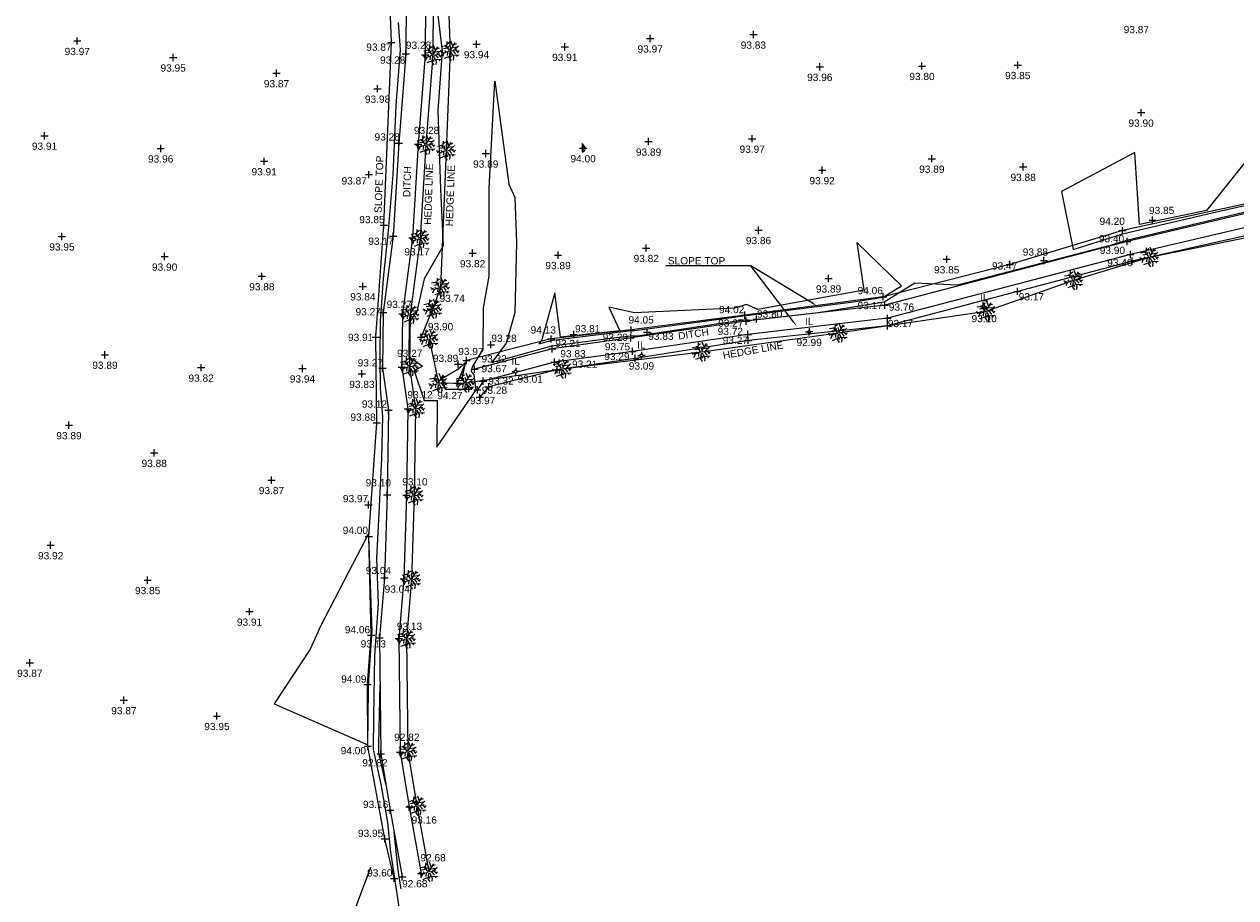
# Model space of a CAD drawing. Header units: metres. Extents: x 610185 to 614128, y 655663 to 660921.
# Tile 79 of 94: x 613344 to 613470, y 658001 to 658091. Entities that reach past the tile are written whole.
import ezdxf
from ezdxf import colors
from ezdxf.entities.mleader import LeaderData, LeaderLine
from ezdxf.enums import TextEntityAlignment as Align
from ezdxf.math import Vec2, Vec3

# ---------------------------------------------------------------- set-up
doc = ezdxf.new("R2010")
doc.units = ezdxf.units.M
doc.header["$MEASUREMENT"] = 0
for name, color, linetype in [('3D_FENCE_ELEVATION', 7, 'Continuous'), ('3D_FENCE_LINE', 7, 'FENCELINE1'), ('3D_FENCE_SYMBOL', 7, 'Continuous'), ('CONTOUR_ELEVATION', 56, 'Continuous'), ('CONTOUR_MNR', 53, 'Continuous'), ('CONTOUR_SYMBOL', 56, 'Continuous'), ('DITCH_ELEVATION', 34, 'Continuous'), ('DITCH_LINE', 34, 'Continuous'), ('DITCH_SYMBOL', 34, 'Continuous'), ('HEDGE_LINE', 93, 'Continuous'), ('HEDGE_SYMBOL', 93, 'Continuous'), ('INVERT_LEVEL_CODE', 132, 'Continuous'), ('INVERT_LEVEL_ELEVATION', 132, 'Continuous'), ('INVERT_LEVEL_SYMBOL', 132, 'Continuous'), ('SLOPE_TOP_ELEVATION', 40, 'Continuous'), ('SLOPE_TOP_LINE', 40, 'Continuous'), ('SLOPE_TOP_SYMBOL', 40, 'Continuous'), ('TEXTS', 7, 'Continuous')]:
    doc.layers.add(name, color=color, linetype=linetype)
doc.styles.add('REGULAR', font='swissl.ttf')
doc.linetypes.add('FENCELINE1', pattern='A,6.35,-2.54,[133,ltypeshp.shx,S=2.54,R=0,X=-2.54,Y=0],-2.54,25.4', length=36.83)

# ---------------------------------------------------------------- blocks, each defined once
blk = doc.blocks.new('092')
at = {"color": 0, "linetype": 'Continuous'}
for p, q in [((-0.23, 0.25), (-0.46, 0.21)), ((-0.13, 0.13), (-0.34, 0.1)), ((-0.2, -0.08), (-0.28, 0.01)), ((-0.04, 0.03), (-0.26, 0.29)), ((-0.17, 0.18), (-0.15, 0.48)), ((-0.16, 0.35), (-0.04, 0.44)), ((-0.1, 0.1), (-0.09, 0.24)), ((0.05, 0.08), (-0.01, 0.28)), ((0.03, 0.05), (0.26, 0.43)), ((0.14, 0.24), (0.04, 0.5)), ((0.06, 0), (0.37, 0.07)), ((0.1, 0.17), (0.33, 0.2)), ((0.14, 0.02), (0.28, -0.16)), ((0.2, 0.33), (0.34, 0.37)), ((0.2, 0.04), (0.43, 0.25)), ((0.28, 0.05), (0.42, -0.1)), ((0.37, -0.05), (0.47, 0.01)), ((-0.32, -0.12), (-0.5, -0.03)), ((-0.4, -0.08), (-0.46, -0.13)), ((-0.32, -0.12), (-0.4, -0.3)), ((-0.05, -0.02), (-0.32, -0.12)), ((-0.04, -0.29), (-0.31, -0.4)), ((-0.14, -0.06), (-0.15, -0.24)), ((-0.01, -0.06), (-0.05, -0.36)), ((-0.05, -0.36), (0.05, -0.5)), ((-0.03, -0.21), (0.06, -0.33)), ((0.04, -0.05), (0.18, -0.3)), ((0.09, -0.14), (0.08, -0.25)), ((0.14, -0.23), (0.46, -0.21)), ((0.18, -0.3), (0.16, -0.48)), ((0.31, -0.22), (0.36, -0.3))]:
    blk.add_line(p, q, dxfattribs=at)
blk = doc.blocks.new('S061')
at = {"color": 0, "linetype": 'Continuous'}
for p, q in [((-0.5, 0), (0.5, 0)), ((0, -0.5), (0, 0.5))]:
    blk.add_line(p, q, dxfattribs=at)
blk = doc.blocks.new('S066')
at = {"color": 0, "linetype": 'Continuous'}
for p, q in [((-0.5, 0), (-0.19, 0)), ((-0.19, 0), (-0.18, 0.06)), ((-0.17, -0.08), (-0.19, 0)), ((-0.18, 0.06), (-0.16, 0.1)), ((-0.16, 0.1), (-0.13, 0.13)), ((-0.13, 0.13), (-0.1, 0.16)), ((-0.1, 0.16), (-0.06, 0.18)), ((-0.06, 0.18), (0, 0.19)), ((0, 0.5), (0, 0.19)), ((0, 0.19), (0.06, 0.18)), ((0.06, 0.18), (0.1, 0.16)), ((0.1, 0.16), (0.13, 0.13)), ((0.13, 0.13), (0.16, 0.1)), ((0.16, 0.1), (0.18, 0.06)), ((0.18, 0.06), (0.19, 0)), ((0.19, 0), (0.18, -0.04)), ((0.5, 0), (0.19, 0)), ((-0.16, -0.1), (-0.17, -0.08)), ((-0.13, -0.13), (-0.16, -0.1)), ((-0.1, -0.16), (-0.13, -0.13)), ((-0.06, -0.18), (-0.1, -0.16)), ((-0.02, -0.19), (-0.06, -0.18)), ((0, -0.19), (-0.02, -0.19)), ((0.06, -0.18), (0, -0.19)), ((0, -0.5), (0, -0.19)), ((0.1, -0.16), (0.06, -0.18)), ((0.13, -0.13), (0.1, -0.16)), ((0.16, -0.1), (0.13, -0.13)), ((0.18, -0.04), (0.16, -0.1))]:
    blk.add_line(p, q, dxfattribs=at)

msp = doc.modelspace()

# ---------------------------------------------------------------- linework, layer by layer
at = {"layer": '3D_FENCE_LINE'}
msp.add_line((613386.73, 658061.6, 93.74), (613385.53, 658058.67, 93.9), dxfattribs=at)
at = {"layer": 'CONTOUR_MNR'}
for points in [[(613386.55, 658098.01, 93.5), (613387.71, 658088.28, 93.5), (613387.28, 658082.15, 93.5), (613387.55, 658073.99, 93.5), (613387.81, 658068.14, 93.5), (613385.84, 658064.72, 93.5), (613385.1, 658061.34, 93.5), (613384.29, 658060.22, 93.5), (613384.25, 658056.68, 93.5), (613385.68, 658055.68, 93.5), (613384.83, 658055.19, 93.5), (613385.84, 658052.11, 93.5), (613387.18, 658052.11, 93.5), (613387.16, 658047.27, 93.5), (613391.23, 658053.22, 93.5), (613391.04, 658054.75, 93.5), (613390.74, 658055.07, 93.5), (613390.85, 658055.6, 93.5), (613391.97, 658057.38, 93.5), (613392, 658061.71, 93.5), (613392.58, 658064.98, 93.5), (613392.58, 658074.1, 93.5), (613393.16, 658085.19, 93.5), (613394.61, 658074.51, 93.5), (613395.24, 658073.13, 93.5), (613395.4, 658068.49, 93.5), (613395.23, 658061.18, 93.5), (613394.35, 658058.04, 93.5), (613392.86, 658056.04, 93.5), (613399.07, 658057.77, 93.5), (613405.18, 658058.56, 93.5), (613407.27, 658058.82, 93.5), (613407.91, 658058.82, 93.5), (613414.98, 658059.86, 93.5), (613419.17, 658060.51, 93.5), (613419.68, 658060.42, 93.5), (613426.66, 658061.23, 93.5), (613433.52, 658062.31, 93.5), (613436.68, 658064.28, 93.5), (613441.15, 658064.1, 93.5), (613456.95, 658068.18, 93.5), (613458.62, 658068.71, 93.5), (613461.52, 658069.39, 93.5), (613473.1, 658072.15, 93.5)], [(613383.27, 657999.63, 93.5), (613382.82, 658002.64, 93.5), (613382.41, 658005.32, 93.5), (613382.09, 658008.4, 93.5), (613381.4, 658012.37, 93.5), (613380.59, 658015.97, 93.5), (613380.62, 658019.38, 93.5), (613380.74, 658025.65, 93.5), (613380.88, 658027.64, 93.5), (613381.13, 658031.08, 93.5), (613380.96, 658035.79, 93.5), (613381.17, 658040.44, 93.5), (613381.47, 658046.15, 93.5), (613381.55, 658050.45, 93.5), (613381.31, 658053.33, 93.5), (613381.28, 658056.59, 93.5), (613381.32, 658060.32, 93.5), (613381.62, 658064.74, 93.5), (613382.17, 658069.68, 93.5), (613382.63, 658075.49, 93.5), (613382.94, 658082.66, 93.5), (613383.4, 658088.43, 93.5), (613383.2, 658091.26, 93.5)], [(613402.23, 658078.74, 94), (613402.22, 658077.81, 94), (613402.48, 658077.99, 94), (613402.58, 658078.27, 94), (613402.23, 658078.74, 94)], [(613472.26, 658078.47, 94), (613466.91, 658071.8, 94), (613459.98, 658070.32, 94), (613459.48, 658077.79, 94), (613451.89, 658073.75, 94), (613453.1, 658067.75, 94), (613458.33, 658069.42, 94), (613467.5, 658071.56, 94), (613472.89, 658072.74, 94)], [(613430.69, 658068.48, 94), (613431.42, 658063.52, 94), (613420.42, 658061.52, 94), (613419.26, 658062.05, 94), (613418.02, 658061.66, 94), (613407.63, 658061.18, 94), (613405, 658061.77, 94), (613406.12, 658059.32, 94), (613399.98, 658058.68, 94), (613399.4, 658063.27, 94), (613398.04, 658058.39, 94), (613397.72, 658057.97, 94), (613399.02, 658058.33, 94), (613400.3, 658058.49, 94), (613407.31, 658059.36, 94), (613407.67, 658059.36, 94), (613417.97, 658060.75, 94), (613419.09, 658060.92, 94), (613419.2, 658060.9, 94), (613430.33, 658062.31, 94), (613433.42, 658062.8, 94), (613435.31, 658063.98, 94), (613430.69, 658068.48, 94)], [(613425.55, 658059.2, 93), (613426.1, 658059.27, 93)], [(613390.79, 658053.28, 94), (613389.79, 658054.32, 94), (613390.14, 658056.02, 94), (613389.35, 658055.31, 94), (613387.69, 658054.36, 94), (613388.05, 658053.27, 94), (613390.79, 658053.28, 94)], [(613370.32, 658020.68, 94), (613380.03, 658016.45, 94), (613380.09, 658022.22, 94), (613380.1, 658023.14, 94), (613380.43, 658027.8, 94), (613380.46, 658028.19, 94), (613380.11, 658038.02, 94), (613380.11, 658038.04, 94), (613380.12, 658038.23, 94), (613380.11, 658038.22, 94), (613379.95, 658038.12, 94), (613379.83, 658037.86, 94), (613375.16, 658028.82, 94), (613374.04, 658026.37, 94), (613370.32, 658020.68, 94)], [(613381.89, 658012.36, 93), (613381.15, 658015.63, 93), (613381.16, 658016.55, 93), (613381.28, 658022.65, 93), (613381.28, 658022.65, 93)], [(613383.45, 658001.55, 93), (613383.27, 658002.73, 93), (613383.11, 658003.78, 93), (613382.74, 658007.41, 93), (613382.74, 658007.41, 93)], [(613383.08, 657997.71, 94), (613382.98, 657998.41, 94), (613378.64, 657999.26, 94), (613380.33, 658003.77, 94)]]:
    msp.add_polyline3d(points, dxfattribs=at)
at = {"layer": 'DITCH_LINE'}
for points in [[(613385.43, 658114.74, 93.48), (613384.49, 658104.81, 93.32), (613384.02, 658099.11, 93.45), (613383.95, 658088, 93.28), (613383.23, 658078.77, 93.28), (613382.64, 658069.14, 93.17), (613381.59, 658061.23, 93.27), (613381.53, 658055.44, 93.27), (613382.16, 658051.1, 93.12), (613382.01, 658042.35, 93.1), (613381.75, 658033.74, 93.04), (613381.22, 658027.52, 93.13), (613381.36, 658015.5, 92.82), (613382.34, 658009.67, 93.16), (613383.57, 658002.78, 92.68)], [(613387.42, 658114.55, 93.48), (613386.48, 658104.64, 93.32), (613386.02, 658099.02, 93.45), (613385.95, 658087.92, 93.28), (613385.23, 658078.64, 93.28), (613384.63, 658068.95, 93.17), (613383.59, 658061.09, 93.27), (613383.53, 658055.57, 93.27), (613384.16, 658051.23, 93.12), (613384.01, 658042.3, 93.1), (613383.74, 658033.63, 93.04), (613383.22, 658027.45, 93.13), (613383.36, 658015.68, 92.82), (613384.31, 658010.01, 93.16), (613385.54, 658003.13, 92.68)], [(613516.4, 658081.26, 93.78), (613503.99, 658078.94, 93.6), (613494.14, 658077.01, 93.49), (613485.2, 658074.68, 93.49), (613473.17, 658071.99, 93.37), (613458.68, 658068.57, 93.4), (613433.59, 658061.99, 93.17), (613419.2, 658060.32, 93.27), (613407.25, 658058.59, 93.29), (613399.1, 658057.45, 93.21), (613391.08, 658055.34, 93.32)], [(613516.66, 658079.89, 93.78), (613504.25, 658077.56, 93.6), (613494.45, 658075.64, 93.49), (613485.53, 658073.32, 93.49), (613473.48, 658070.62, 93.37), (613459.02, 658067.22, 93.4), (613433.85, 658060.62, 93.17), (613419.38, 658058.94, 93.27), (613407.45, 658057.2, 93.29), (613399.37, 658056.07, 93.21), (613391.96, 658054.12, 93.32), (613391.36, 658053.22, 93.28)]]:
    msp.add_polyline3d(points, dxfattribs=at)
at = {"layer": 'HEDGE_LINE'}
for points in [[(613388.22, 658114.47, 93.48), (613387.28, 658104.57, 93.32), (613386.82, 658098.99, 93.45), (613386.75, 658087.88, 93.28), (613386.03, 658078.58, 93.28), (613385.43, 658068.87, 93.17), (613384.39, 658061.03, 93.27), (613384.33, 658055.62, 93.27), (613384.96, 658051.28, 93.12), (613384.81, 658042.28, 93.1), (613384.54, 658033.58, 93.04), (613384.02, 658027.42, 93.13), (613384.16, 658015.75, 92.82), (613385.1, 658010.14, 93.16), (613386.32, 658003.28, 92.68)], [(613388.09, 658112.99, 94.27), (613388.03, 658102.05, 94.12), (613388.54, 658088.33, 94.05), (613388.14, 658078.01, 93.97), (613387.53, 658063.83, 93.94), (613386.75, 658061.61, 93.74)], [(613386.36, 658058.48, 94.01), (613387.32, 658053.89, 93.85), (613390.12, 658053.93, 93.8), (613400.15, 658055.39, 93.03), (613414.57, 658057.14, 93.1), (613428.76, 658059.1, 93.12), (613444.07, 658061.35, 93.14), (613453.13, 658064.57, 93.13), (613461, 658066.96, 93.41), (613481.06, 658071.02, 93.43), (613494.16, 658074.58, 93.63), (613505.17, 658076.78, 93.63), (613517.15, 658078.96, 93.65), (613529.42, 658080.95, 94.81), (613540.92, 658082.84, 95.26), (613550.12, 658084.94, 95.51), (613561.69, 658087.28, 95.89), (613572.75, 658088.98, 96.23)]]:
    msp.add_polyline3d(points, dxfattribs=at)
at = {"layer": 'SLOPE_TOP_LINE'}
for points in [[(613382.73, 658002.62, 93.6), (613381.77, 658006.72, 93.95), (613380.03, 658016.31, 94), (613379.99, 658022.71, 94.09), (613380.37, 658027.81, 94.06), (613380.11, 658038.03, 94), (613380.95, 658049.8, 93.88), (613380.83, 658058.67, 93.91), (613381.66, 658070.26, 93.85), (613382.45, 658089.18, 93.87), (613382.22, 658095.54, 93.78), (613383.13, 658103.15, 93.77), (613384.72, 658115.11, 93.88)], [(613516.05, 658082.41, 94.66), (613503.71, 658079.83, 94.29), (613493.88, 658078.1, 94.27), (613484.69, 658075.72, 94.17), (613472.9, 658072.88, 94.16), (613458.21, 658069.7, 94.2), (613446.53, 658066.2, 93.47), (613433.41, 658062.86, 94.06), (613419.09, 658060.94, 94.02), (613407.31, 658059.41, 94.05), (613399.01, 658058.48, 94.13), (613390.24, 658056.26, 93.97), (613389.27, 658053.91, 94.27)], [(613516.75, 658078.97, 94.36), (613504.24, 658076.67, 93.99), (613494.65, 658074.85, 93.97), (613485.4, 658072.39, 93.87), (613473.59, 658069.76, 93.86), (613459.22, 658066.55, 93.9), (613447.31, 658063.41, 93.17), (613433.84, 658059.84, 93.76), (613419.43, 658058.31, 93.72), (613407.72, 658056.47, 93.75), (613399.64, 658055.3, 93.83), (613392.54, 658053.52, 93.67), (613391.61, 658052.44, 93.97)]]:
    msp.add_polyline3d(points, dxfattribs=at)

# ---------------------------------------------------------------- block references
at = {"layer": '3D_FENCE_SYMBOL', "xscale": 0.75, "yscale": 0.75, "zscale": 0.75}
for p in [(613386.73, 658061.6, 93.74), (613385.53, 658058.67, 93.9)]:
    msp.add_blockref('S061', p, dxfattribs=at)
at = {"layer": 'CONTOUR_SYMBOL', "xscale": 0.75, "yscale": 0.75, "zscale": 0.75}
for p in [(613349.91, 658089.34, 93.97), (613409.27, 658089.6, 93.97), (613419.96, 658090, 93.83), (613391.27, 658089.01, 93.94), (613400.42, 658088.73, 93.91), (613359.84, 658087.63, 93.95), (613426.84, 658086.66, 93.96), (613437.43, 658086.75, 93.8), (613447.35, 658086.85, 93.85), (613370.55, 658086, 93.87), (613381.02, 658084.4, 93.98), (613460.13, 658081.92, 93.9), (613346.52, 658079.53, 93.91), (613419.84, 658079.22, 93.97), (613358.55, 658078.21, 93.96), (613402.32, 658078.24, 94), (613409.1, 658078.92, 93.89), (613369.27, 658076.88, 93.91), (613392.23, 658077.68, 93.89), (613438.45, 658077.15, 93.89), (613380.13, 658075.5, 93.87), (613427.08, 658075.95, 93.92), (613447.91, 658076.3, 93.88), (613461.33, 658070.79, 93.85), (613348.32, 658069.1, 93.95), (613420.49, 658069.76, 93.86), (613408.86, 658067.9, 93.82), (613358.96, 658067.01, 93.9), (613390.87, 658067.36, 93.82), (613399.72, 658067.17, 93.89), (613439.99, 658066.73, 93.85), (613450.07, 658066.6, 93.88), (613369.03, 658064.97, 93.88), (613379.5, 658063.93, 93.84), (613427.75, 658064.75, 93.89), (613420.3, 658060.54, 93.8), (613401.36, 658058.96, 93.81), (613408.94, 658059.19, 93.83), (613392.77, 658057.89, 93.28), (613352.78, 658056.84, 93.89), (613362.74, 658055.51, 93.82), (613373.24, 658055.43, 93.94), (613389.38, 658055.87, 93.89), (613379.4, 658054.86, 93.83), (613349.05, 658049.55, 93.89), (613357.88, 658046.68, 93.88), (613370.03, 658043.87, 93.87), (613380.08, 658041.3, 93.97), (613347.15, 658037.12, 93.92), (613357.2, 658033.51, 93.85), (613367.76, 658030.24, 93.91), (613344.99, 658024.95, 93.87), (613354.74, 658021.07, 93.87), (613364.38, 658019.43, 93.95)]:
    msp.add_blockref('S061', p, dxfattribs=at)
at = {"layer": 'DITCH_SYMBOL', "xscale": 0.75, "yscale": 0.75, "zscale": 0.75}
for p in [(613383.95, 658088, 93.28), (613385.95, 658087.92, 93.28), (613383.23, 658078.77, 93.28), (613385.23, 658078.64, 93.28), (613382.64, 658069.14, 93.17), (613384.63, 658068.95, 93.17), (613458.68, 658068.57, 93.4), (613459.02, 658067.22, 93.4), (613433.59, 658061.99, 93.17), (613381.59, 658061.23, 93.27), (613383.59, 658061.09, 93.27), (613419.2, 658060.32, 93.27), (613433.85, 658060.62, 93.17), (613419.38, 658058.94, 93.27), (613407.25, 658058.59, 93.29), (613399.1, 658057.45, 93.21), (613407.45, 658057.2, 93.29), (613381.53, 658055.44, 93.27), (613383.53, 658055.57, 93.27), (613391.08, 658055.34, 93.32), (613399.37, 658056.07, 93.21), (613391.96, 658054.12, 93.32), (613391.36, 658053.22, 93.28), (613382.16, 658051.1, 93.12), (613384.16, 658051.23, 93.12), (613382.01, 658042.35, 93.1), (613384.01, 658042.3, 93.1), (613381.75, 658033.74, 93.04), (613383.74, 658033.63, 93.04), (613381.22, 658027.52, 93.13), (613383.22, 658027.45, 93.13), (613381.36, 658015.5, 92.82), (613383.36, 658015.68, 92.82), (613384.31, 658010.01, 93.16), (613382.34, 658009.67, 93.16), (613383.57, 658002.78, 92.68), (613385.54, 658003.13, 92.68)]:
    msp.add_blockref('S061', p, dxfattribs=at)
at = {"layer": 'HEDGE_SYMBOL', "xscale": 2, "yscale": 2, "zscale": 2}
for p in [(613386.75, 658087.88, 93.28), (613388.54, 658088.33, 94.05), (613386.03, 658078.58, 93.28), (613388.14, 658078.01, 93.97), (613385.43, 658068.87, 93.17), (613461, 658066.96, 93.41), (613453.13, 658064.57, 93.13), (613387.53, 658063.83, 93.94), (613384.39, 658061.03, 93.27), (613386.75, 658061.61, 93.74), (613444.07, 658061.35, 93.14), (613386.36, 658058.48, 94.01), (613428.76, 658059.1, 93.12), (613414.57, 658057.14, 93.1), (613384.33, 658055.62, 93.27), (613400.15, 658055.39, 93.03), (613387.32, 658053.89, 93.85), (613390.12, 658053.93, 93.8), (613384.96, 658051.28, 93.12), (613384.81, 658042.28, 93.1), (613384.54, 658033.58, 93.04), (613384.02, 658027.42, 93.13), (613384.16, 658015.75, 92.82), (613385.1, 658010.14, 93.16), (613386.32, 658003.28, 92.68)]:
    msp.add_blockref('092', p, dxfattribs=at)
at = {"layer": 'INVERT_LEVEL_SYMBOL', "xscale": 0.75, "yscale": 0.75, "zscale": 0.75}
for p in [(613443.87, 658061.68, 93.1), (613425.74, 658059.21, 92.99), (613408.36, 658056.77, 93.09), (613395.33, 658055.1, 93.01)]:
    msp.add_blockref('S066', p, dxfattribs=at)
at = {"layer": 'SLOPE_TOP_SYMBOL', "xscale": 0.75, "yscale": 0.75, "zscale": 0.75}
for p in [(613382.45, 658089.18, 93.87), (613381.66, 658070.26, 93.85), (613458.21, 658069.7, 94.2), (613459.22, 658066.55, 93.9), (613446.53, 658066.2, 93.47), (613433.41, 658062.86, 94.06), (613447.31, 658063.41, 93.17), (613419.09, 658060.94, 94.02), (613407.31, 658059.41, 94.05), (613433.84, 658059.84, 93.76), (613380.83, 658058.67, 93.91), (613399.01, 658058.48, 94.13), (613419.43, 658058.31, 93.72), (613407.72, 658056.47, 93.75), (613390.24, 658056.26, 93.97), (613399.64, 658055.3, 93.83), (613389.27, 658053.91, 94.27), (613392.54, 658053.52, 93.67), (613391.61, 658052.44, 93.97), (613380.95, 658049.8, 93.88), (613380.11, 658038.03, 94), (613380.37, 658027.81, 94.06), (613379.99, 658022.71, 94.09), (613380.03, 658016.31, 94), (613381.77, 658006.72, 93.95), (613382.73, 658002.62, 93.6)]:
    msp.add_blockref('S061', p, dxfattribs=at)

# ---------------------------------------------------------------- texts
at = {"layer": '3D_FENCE_ELEVATION', "style": 'REGULAR'}
for s, p in [('93.74', (613387.44, 658062.31, 93.74)), ('93.90', (613386.24, 658059.38, 93.9))]:
    msp.add_text(s, height=0.75, dxfattribs=at).set_placement(p)
at = {"layer": 'CONTOUR_ELEVATION', "style": 'REGULAR'}
for s, p in [('93.87', (613459.64, 658090.9, 93.87)), ('93.97', (613349.91, 658088.63, 93.97)), ('93.94', (613391.27, 658088.3, 93.94)), ('93.97', (613409.27, 658088.89, 93.97)), ('93.83', (613419.96, 658089.29, 93.83)), ('93.95', (613359.84, 658086.92, 93.95)), ('93.91', (613400.42, 658088.02, 93.91)), ('93.96', (613426.84, 658085.95, 93.96)), ('93.80', (613437.43, 658086.04, 93.8)), ('93.85', (613447.35, 658086.14, 93.85)), ('93.87', (613370.55, 658085.29, 93.87)), ('93.98', (613381.02, 658083.69, 93.98)), ('93.90', (613460.13, 658081.21, 93.9)), ('93.91', (613346.52, 658078.82, 93.91)), ('93.89', (613409.1, 658078.21, 93.89)), ('93.97', (613419.84, 658078.51, 93.97)), ('93.96', (613358.55, 658077.5, 93.96)), ('93.89', (613392.23, 658076.97, 93.89)), ('94.00', (613402.32, 658077.53, 94)), ('93.91', (613369.27, 658076.17, 93.91)), ('93.89', (613438.45, 658076.44, 93.89)), ('93.88', (613447.91, 658075.59, 93.88)), ('93.87', (613378.6, 658075.23, 93.87)), ('93.92', (613427.08, 658075.24, 93.92)), ('93.85', (613462.26, 658072.17, 93.85)), ('93.95', (613348.32, 658068.39, 93.95)), ('93.86', (613420.49, 658069.05, 93.86)), ('93.82', (613408.86, 658067.19, 93.82)), ('93.88', (613449.18, 658067.86, 93.88)), ('93.90', (613358.96, 658066.3, 93.9)), ('93.82', (613390.87, 658066.65, 93.82)), ('93.89', (613399.72, 658066.46, 93.89)), ('93.85', (613439.99, 658066.02, 93.85)), ('93.88', (613369.03, 658064.26, 93.88)), ('93.84', (613379.5, 658063.22, 93.84)), ('93.89', (613427.75, 658064.04, 93.89)), ('93.80', (613421.65, 658061.44, 93.8)), ('93.81', (613402.79, 658059.92, 93.81)), ('93.83', (613410.38, 658059.14, 93.83)), ('93.89', (613388.07, 658056.86, 93.89)), ('93.89', (613352.78, 658056.13, 93.89)), ('93.82', (613362.74, 658054.8, 93.82)), ('93.94', (613373.24, 658054.72, 93.94)), ('93.83', (613379.4, 658054.15, 93.83)), ('93.89', (613349.05, 658048.84, 93.89)), ('93.88', (613357.88, 658045.97, 93.88)), ('93.87', (613370.03, 658043.16, 93.87)), ('93.97', (613378.74, 658042.32, 93.97)), ('93.92', (613347.15, 658036.41, 93.92)), ('93.85', (613357.2, 658032.8, 93.85)), ('93.91', (613367.76, 658029.53, 93.91)), ('93.87', (613344.99, 658024.24, 93.87)), ('93.87', (613354.74, 658020.36, 93.87)), ('93.95', (613364.38, 658018.72, 93.95))]:
    msp.add_text(s, height=0.75, dxfattribs=at).set_placement(p, align=Align.TOP_CENTER)
msp.add_text('93.28', height=0.75, dxfattribs=at).set_placement((613392.81, 658058.17, 93.28))
at = {"layer": 'DITCH_ELEVATION', "style": 'REGULAR'}
for s, p in [('93.28', (613383.96, 658088.53, 93.28)), ('93.28', (613381.28, 658086.99, 93.28)), ('93.28', (613380.71, 658079.03, 93.28)), ('93.28', (613384.79, 658079.7, 93.28)), ('93.17', (613380.06, 658068.23, 93.17)), ('93.40', (613455.76, 658068.49, 93.4)), ('93.17', (613383.8, 658067.13, 93.17)), ('93.40', (613456.62, 658066.01, 93.4)), ('93.27', (613381.96, 658061.69, 93.27)), ('93.17', (613430.76, 658061.57, 93.17)), ('93.27', (613378.74, 658060.92, 93.27)), ('93.27', (613416.31, 658059.75, 93.27)), ('93.17', (613433.89, 658059.71, 93.17)), ('93.21', (613399.44, 658057.64, 93.21)), ('93.29', (613404.35, 658058.28, 93.29)), ('93.27', (613416.78, 658057.97, 93.27)), ('93.27', (613383.04, 658056.62, 93.27)), ('93.32', (613391.79, 658056.05, 93.32)), ('93.29', (613404.51, 658056.29, 93.29)), ('93.27', (613378.96, 658055.63, 93.27)), ('93.21', (613401.17, 658055.5, 93.21)), ('93.32', (613392.5, 658053.76, 93.32)), ('93.12', (613384.11, 658052.33, 93.12)), ('93.28', (613391.82, 658052.8, 93.28)), ('93.12', (613379.39, 658051.37, 93.12)), ('93.10', (613379.79, 658043.22, 93.1)), ('93.10', (613383.58, 658043.31, 93.1)), ('93.04', (613379.8, 658034.13, 93.04)), ('93.04', (613381.75, 658032.2, 93.04)), ('93.13', (613383.02, 658028.34, 93.13)), ('93.13', (613379.27, 658026.53, 93.13)), ('92.82', (613382.74, 658016.86, 92.82)), ('92.82', (613379.44, 658014.21, 92.82)), ('93.16', (613379.51, 658009.9, 93.16)), ('93.16', (613384.55, 658008.29, 93.16)), ('92.68', (613385.46, 658004.38, 92.68)), ('92.68', (613383.56, 658001.69, 92.68))]:
    msp.add_text(s, height=0.75, dxfattribs=at).set_placement(p)
at = {"layer": 'INVERT_LEVEL_CODE', "style": 'REGULAR'}
for p in [(613443.87, 658062.39, 93.1), (613425.74, 658059.92, 92.99), (613408.36, 658057.48, 93.09), (613395.33, 658055.81, 93.01)]:
    msp.add_text('IL', height=0.75, dxfattribs=at).set_placement(p, align=Align.CENTER)
at = {"layer": 'INVERT_LEVEL_ELEVATION', "style": 'REGULAR'}
for s, p in [('93.10', (613443.87, 658060.97, 93.1)), ('92.99', (613425.74, 658058.5, 92.99)), ('93.09', (613408.36, 658056.06, 93.09)), ('93.01', (613396.84, 658054.7, 93.01))]:
    msp.add_text(s, height=0.75, dxfattribs=at).set_placement(p, align=Align.TOP_CENTER)
at = {"layer": 'SLOPE_TOP_ELEVATION', "style": 'REGULAR'}
for s, p in [('93.87', (613379.85, 658088.33, 93.87)), ('93.85', (613379.13, 658070.47, 93.85)), ('94.20', (613455.83, 658070.29, 94.2)), ('93.90', (613455.85, 658067.28, 93.9)), ('93.47', (613444.68, 658065.67, 93.47)), ('94.06', (613430.76, 658063.12, 94.06)), ('93.17', (613447.45, 658062.48, 93.17)), ('94.02', (613416.4, 658061.15, 94.02)), ('93.76', (613433.99, 658061.41, 93.76)), ('94.05', (613407.02, 658060.08, 94.05)), ('94.13', (613396.88, 658059.04, 94.13)), ('93.72', (613416.26, 658058.89, 93.72)), ('93.91', (613377.96, 658058.27, 93.91)), ('93.75', (613404.57, 658057.31, 93.75)), ('93.97', (613389.38, 658056.81, 93.97)), ('93.83', (613399.96, 658056.58, 93.83)), ('93.67', (613391.79, 658055.04, 93.67)), ('94.27', (613387.21, 658052.25, 94.27)), ('93.97', (613390.6, 658051.73, 93.97)), ('93.88', (613378.21, 658050.01, 93.88)), ('94.00', (613377.41, 658038.29, 94)), ('94.06', (613377.63, 658028, 94.06)), ('94.09', (613377.25, 658022.89, 94.09)), ('94.00', (613377.2, 658015.47, 94)), ('93.95', (613378.99, 658006.91, 93.95)), ('93.60', (613379.94, 658002.81, 93.6))]:
    msp.add_text(s, height=0.75, dxfattribs=at).set_placement(p)
at = {"layer": 'TEXTS', "style": 'REGULAR'}
for s, rotation, p in [('SLOPE TOP', 88.0683, (613381.44, 658071.52, 93.17)), ('DITCH', 88.0683, (613384.4, 658073.15)), ('HEDGE LINE', 88.0683, (613386.57, 658070.3, 93.17)), ('HEDGE LINE', 88.0683, (613388.82, 658070.14, 93.17)), ('SLOPE TOP', 359.9219, (613411.1, 658066.21, 94.62)), ('DITCH', 8.0908, (613412.22, 658058.41, 281.62)), ('HEDGE LINE', 10.0334, (613416.87, 658056.4, 186.34))]:
    msp.add_text(s, height=0.75, rotation=rotation, dxfattribs=at).set_placement(p)

# ---------------------------------------------------------------- leaders
at = {"layer": 'TEXTS'}
ml = msp.add_multileader_mtext('Standard', dxfattribs=at)
ml.set_content('', color=256)
ml.set_leader_properties()
ml.build(insert=Vec2(0, 0))
ml.multileader.update_dxf_attribs({"text_right_attachment_type": 6, "dogleg_length": 0.36, "arrow_head_size": 0.5})
ctx = ml.context
ctx.base_point, ctx.char_height, ctx.arrow_head_size, ctx.landing_gap_size, ctx.plane_origin = Vec3(613410.79, 658066.14, 103.47), 0.18, 0.5, 0.09, Vec3(613423.22, 658063.93, 103.47)
ctx.right_attachment, ctx.text_align_type = 6, 2
notes = []
notes.append((ctx, [(0, (1, 1, 0), (613419.71, 658066.05, 103.47), (-1, 0), 8.74, [(0, [(613426.51, 658061.93, 103.47)], 0, [])])]))
ctx.mtext.insert, ctx.mtext.alignment, ctx.mtext.flow_direction = Vec3(613410.88, 658066.23, 103.47), 3, 5
ml = msp.add_multileader_mtext('Standard', dxfattribs=at)
ml.set_content('', color=256)
ml.set_leader_properties()
ml.build(insert=Vec2(0, 0))
ml.multileader.update_dxf_attribs({"text_right_attachment_type": 6, "dogleg_length": 0.36, "arrow_head_size": 0.5})
ctx = ml.context
ctx.base_point, ctx.char_height, ctx.arrow_head_size, ctx.landing_gap_size, ctx.plane_origin = Vec3(613410.79, 658066.14, 103.47), 0.18, 0.5, 0.09, Vec3(613421.46, 658062.24, 103.47)
ctx.right_attachment, ctx.text_align_type = 6, 2
notes.append((ctx, [(0, (1, 1, 0), (613419.71, 658066.05, 103.47), (-1, 0), 8.74, [(0, [(613424.42, 658059.84, 103.47)], 0, [])])]))
ctx.mtext.insert, ctx.mtext.alignment, ctx.mtext.flow_direction = Vec3(613410.88, 658066.23, 103.47), 3, 5
for ctx, leaders in notes:
    for number, flags, end, landing, length, lines in leaders:
        leader = LeaderData()
        leader.index, (leader.has_last_leader_line, leader.has_dogleg_vector, leader.attachment_direction) = number, flags
        leader.last_leader_point, leader.dogleg_vector, leader.dogleg_length = Vec3(end), Vec3(landing), length
        for number, points, colour, breaks in lines:
            line = LeaderLine()
            line.index, line.vertices, line.color, line.breaks = number, Vec3.list(points), colors.encode_raw_color(colour), breaks
            leader.lines.append(line)
        ctx.leaders.append(leader)

doc.saveas('drawing.dxf')
